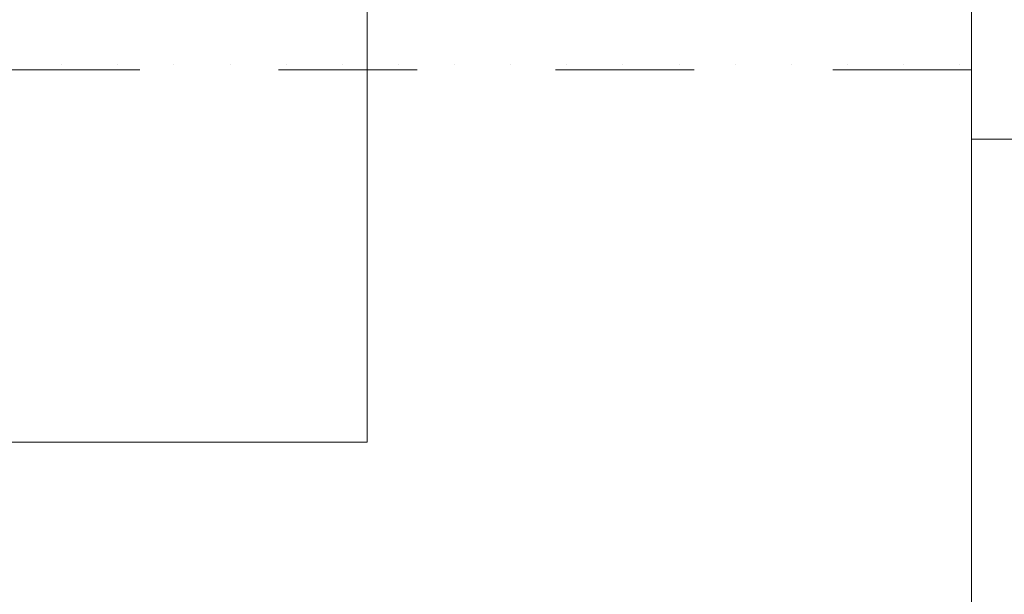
# Model space of a CAD drawing. Header units: millimetres. Extents: x -2274 to 12297, y -16157 to 26321.
# Tile 113 of 256: x -107 to -36, y -4005 to -3963. Entities that reach past the tile are written whole.
import ezdxf

# ---------------------------------------------------------------- set-up
doc = ezdxf.new("R2010")
doc.units = ezdxf.units.MM
doc.linetypes.add('4002', pattern=[2, 1, -1])
doc.layers.add('-LI-WIDOK', color=2, linetype='Continuous')
doc.layers.add('-SANIT-UMYWALKI', color=7, linetype='Continuous')
doc.layers.add('-ŚCIANY NOŚNE', color=4, linetype='Continuous', lineweight=53)
doc.layers.add('CIENKA - WYMIAROWA', color=8, linetype='Continuous', lineweight=18)
doc.layers.add('DO USU', color=7, linetype='Continuous', true_color=0x969696)
doc.layers.add('ISTN. BUD', color=253, linetype='Continuous', true_color=0x828282)

msp = doc.modelspace()

# ---------------------------------------------------------------- linework, layer by layer
at = {"layer": '-LI-WIDOK', "color": 253, "lineweight": 13}
msp.add_line((-38, -4053), (-38, -3972), dxfattribs=at)
at = {"layer": '-SANIT-UMYWALKI', "color": 253, "lineweight": 13}
for p, q in [((-81.594, -3843.873), (-81.594, -3993.873)), ((-81.594, -3993.873), (-231.594, -3993.873))]:
    msp.add_line(p, q, dxfattribs=at)
at = {"layer": '-ŚCIANY NOŚNE', "color": 253, "lineweight": 13}
for q in [(-38, -3921), (0, -3972)]:
    msp.add_line((-38, -3972), q, dxfattribs=at)
at = {"layer": 'CIENKA - WYMIAROWA', "color": 253, "lineweight": 13}
msp.add_line((-38, -3972), (-38, -3967), dxfattribs=at)
at = {"layer": 'DO USU', "color": 253, "linetype": '4002', "lineweight": 13, "ltscale": 10}
msp.add_line((-38, -3967), (-163, -3967), dxfattribs=at)
at = {"layer": 'ISTN. BUD', "color": 253, "linetype": 'Continuous', "lineweight": 13}
for p, q in [((-103.63, -3966.598), (-103.63, -3966.598)), ((-99.582, -3966.598), (-99.582, -3966.598)), ((-95.534, -3966.598), (-95.534, -3966.598)), ((-91.485, -3966.598), (-91.485, -3966.598)), ((-87.437, -3966.598), (-87.437, -3966.598)), ((-83.389, -3966.598), (-83.389, -3966.598)), ((-79.341, -3966.598), (-79.341, -3966.598)), ((-75.293, -3966.598), (-75.293, -3966.598)), ((-71.245, -3966.598), (-71.245, -3966.598)), ((-67.197, -3966.598), (-67.197, -3966.598)), ((-63.149, -3966.598), (-63.149, -3966.598)), ((-59.1, -3966.598), (-59.1, -3966.598)), ((-55.052, -3966.598), (-55.052, -3966.598)), ((-51.004, -3966.598), (-51.004, -3966.598)), ((-46.956, -3966.598), (-46.956, -3966.598)), ((-42.908, -3966.598), (-42.908, -3966.598)), ((-38.86, -3966.598), (-38.86, -3966.598))]:
    msp.add_line(p, q, dxfattribs=at)

doc.saveas('drawing.dxf')
